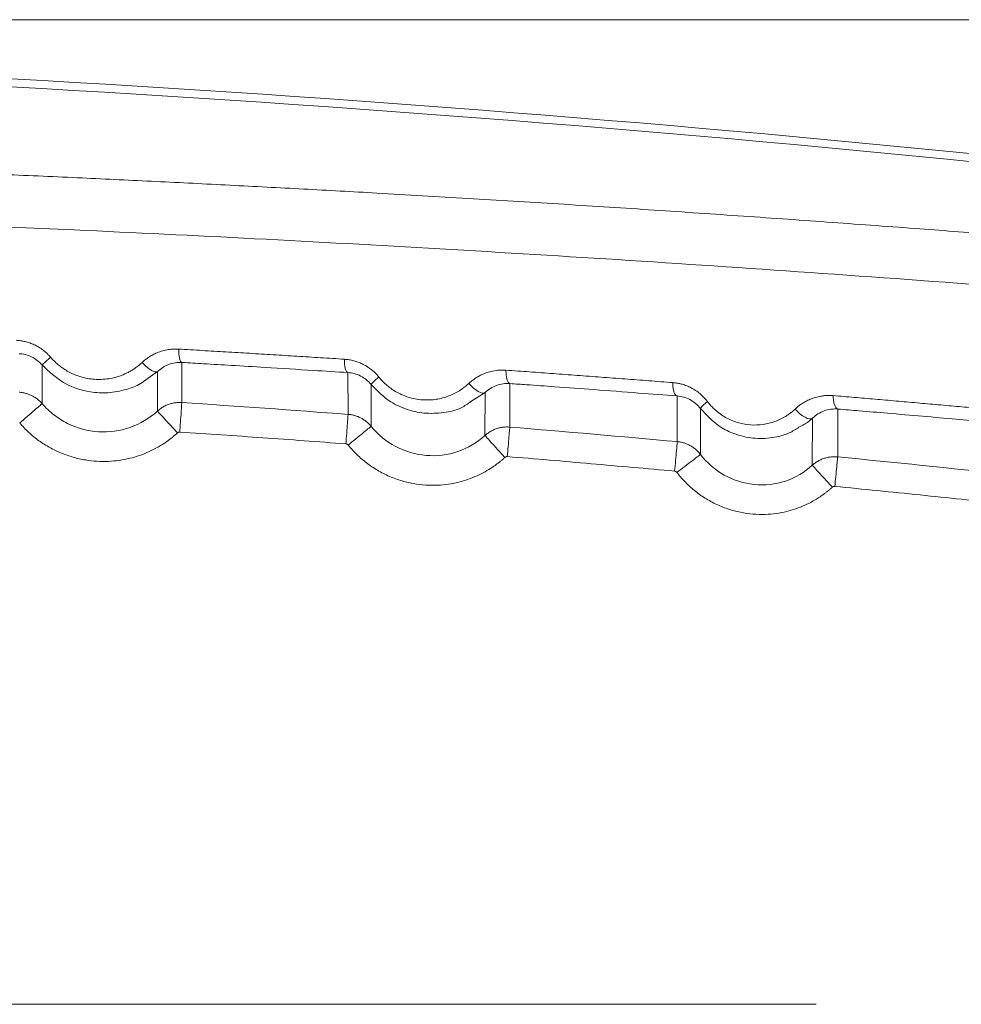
# Model space of a CAD drawing. Header units: millimetres. Extents: x 0 to 594, y 0 to 420.
# Tile 49 of 75: x 138 to 155, y 356 to 374. Entities that reach past the tile are written whole.
import ezdxf

# ---------------------------------------------------------------- set-up
doc = ezdxf.new("R2010")
doc.units = ezdxf.units.MM
doc.styles.add('SLDTEXTSTYLE1', font='TXT', dxfattribs={"width": 0.605})
doc.dimstyles.new('SLDDIMSTYLE1', dxfattribs={"dimtxt": 2.568319, "dimasz": 3.3, "dimexe": 0, "dimexo": 0.0625, "dimgap": 0.64208, "dimtad": 1, "dimdec": 0, "dimlfac": 5, "dimrnd": 1e-09, "dimzin": 12, "dimdsep": 46, "dimtxsty": 'SLDTEXTSTYLE1', "dimsah": 1, "dimcen": 0.09, "dimadec": 0, "dimazin": 3, "dimtfac": 1, "dimtdec": 1, "dimtofl": 0, "dimtmove": 0, "dimatfit": 3, "dimfxl": 0, "dimfrac": 2, "dimtolj": 1, "dimtzin": 12, "dimarcsym": 0})

# ---------------------------------------------------------------- blocks, each defined once
blk = doc.blocks.new('_D_15')
at = {"color": 7, "linetype": 'Continuous', "lineweight": 0}
for p, q in [((107.707, 373.504), (185.665, 373.504)), ((184.665, 230.757), (184.665, 373.504)), ((180.133, 306.296), (180.133, 306.884)), ((180.133, 306.884), (184.077, 306.884)), ((184.077, 306.884), (184.077, 306.296)), ((180.133, 297.966), (180.133, 297.378)), ((184.077, 297.378), (184.077, 297.966)), ((180.133, 297.378), (184.077, 297.378)), ((162.794, 230.757), (185.665, 230.757))]:
    blk.add_line(p, q, dxfattribs=at)
for points in [[(184.665, 373.504), (184.165, 370.204), (185.165, 370.204)], [(184.665, 230.757), (185.165, 234.057), (184.165, 234.057)]]:
    blk.add_solid(points, dxfattribs=at)
at = {"color": 7, "linetype": 'Continuous', "lineweight": 0, "char_height": 2.6458, "attachment_point": 1, "rotation": 90, "style": 'SLDTEXTSTYLE1'}
for s, insert in [('28,1', (180.667, 298.701)), ('714', (176.135, 299.191))]:
    blk.add_mtext(s, dxfattribs=dict(at, insert=insert))

msp = doc.modelspace()

# ---------------------------------------------------------------- linework, layer by layer
at = {"color": 7, "linetype": 'Continuous', "lineweight": 15}
for p, q in [((138.592, 366.504), (138.591, 367.21)), ((141.141, 367.255), (141.139, 366.525)), ((140.696, 367.09), (140.695, 366.369)), ((144.172, 366.31), (144.17, 367.07)), ((144.592, 366.09), (144.591, 366.854)), ((147.123, 366.871), (147.121, 366.077)), ((146.669, 366.705), (146.668, 365.922)), ((150.176, 365.811), (150.173, 366.644)), ((150.599, 365.578), (150.597, 366.415)), ((153.106, 366.406), (153.102, 365.533)), ((152.641, 366.239), (152.638, 365.38)), ((152.707, 355.553), (120.22, 355.553))]:
    msp.add_line(p, q, dxfattribs=at)
at = {"color": 8, "linetype": 'Continuous', "lineweight": 15}
for p, q in [((140.44, 366.908), (140.696, 367.09)), ((146.412, 366.542), (146.669, 366.705))]:
    msp.add_line(p, q, dxfattribs=at)
at = {"color": 7, "linetype": 'Continuous', "lineweight": 15, "flags": 128}
for points in [[(146.669, 366.705), (146.648, 366.696), (146.62, 366.697), (146.585, 366.707), (146.545, 366.726), (146.502, 366.753), (146.458, 366.787), (146.414, 366.828), (146.372, 366.872)], [(152.641, 366.239), (152.617, 366.228), (152.585, 366.227), (152.547, 366.236), (152.505, 366.255), (152.459, 366.283), (152.412, 366.318), (152.367, 366.36), (152.324, 366.406)]]:
    msp.add_lwpolyline(points, dxfattribs=at)
at = {"color": 7, "linetype": 'Continuous', "lineweight": 15}
for centre, radius, start, end in [((115.686, -27.096), 400.147, 83.01734, 88.27837), ((115.707, -27.096), 400, 83.02614, 88.28087), ((145.269, 366.273), 0.893, 126.8407, 139.4195), ((151.008, 366.122), 0.505, 123.8529, 144.557)]:
    msp.add_arc(centre, radius, start, end, dxfattribs=at)
at = {"color": 8, "linetype": 'Continuous', "lineweight": 15}
for points, knots in [([(127.707, 371.024), (127.713, 371.024), (128.683, 371.004), (130.556, 370.95), (132.932, 370.876), (134.854, 370.806), (136.379, 370.747), (137.867, 370.684), (139.298, 370.62), (140.671, 370.555), (142.018, 370.487), (143.359, 370.417), (144.807, 370.337), (146.359, 370.247), (148.012, 370.146), (149.654, 370.04), (151.284, 369.93), (152.903, 369.816), (154.451, 369.703), (156.698, 369.532), (159.623, 369.297), (162.011, 369.086), (163.206, 368.981)], [0, 0, 0, 0, 0.000477, 0.077727, 0.150817, 0.192291, 0.233665, 0.27495, 0.313907, 0.350978, 0.388066, 0.425176, 0.462317, 0.508794, 0.555246, 0.601689, 0.648138, 0.694609, 0.741116, 0.782414, 0.89115, 1, 1, 1, 1]), ([(127.707, 370.056), (128.408, 370.041), (130.683, 369.992), (134.514, 369.865), (138.733, 369.696), (142.513, 369.512), (145.892, 369.327), (149.346, 369.116), (152.866, 368.879), (156.441, 368.617), (160.065, 368.329), (162.45, 368.121), (163.66, 368.015)], [0, 0, 0, 0, 0.0554801, 0.1800471, 0.3058106, 0.3952393, 0.487898, 0.5837969, 0.6829461, 0.785356, 0.891037, 1, 1, 1, 1]), ([(152.395, 366.074), (152.456, 366.105), (152.545, 366.15), (152.618, 366.218), (152.641, 366.239)], [0, 0, 0, 0, 0.686146, 1, 1, 1, 1])]:
    msp.add_open_spline(points, degree=3, knots=knots, dxfattribs=at)
at = {"color": 7, "linetype": 'Continuous', "lineweight": 15}
for points, knots in [([(138.119, 367.659), (138.133, 367.658), (138.16, 367.656), (138.201, 367.651), (138.241, 367.644), (138.296, 367.633), (138.366, 367.612), (138.45, 367.578), (138.532, 367.535), (138.602, 367.487), (138.659, 367.44), (138.705, 367.397), (138.733, 367.366), (138.747, 367.35)], [0, 0, 0, 0, 0.0579998, 0.1156816, 0.1731691, 0.2305875, 0.3536426, 0.4759692, 0.607981, 0.7397668, 0.826525, 0.91311, 1, 1, 1, 1]), ([(140.416, 367.256), (140.426, 367.264), (140.445, 367.282), (140.475, 367.306), (140.505, 367.329), (140.55, 367.36), (140.61, 367.395), (140.694, 367.435), (140.79, 367.469), (140.882, 367.488), (140.959, 367.497), (141.02, 367.5), (141.061, 367.499), (141.082, 367.498)], [0, 0, 0, 0, 0.053164, 0.106201, 0.159197, 0.212238, 0.330163, 0.447671, 0.598514, 0.748477, 0.832649, 0.916362, 1, 1, 1, 1]), ([(141.082, 367.498), (141.226, 367.49), (141.513, 367.473), (141.944, 367.447), (142.375, 367.422), (142.807, 367.395), (143.239, 367.368), (143.672, 367.341), (143.96, 367.323), (144.104, 367.314)], [0, 0, 0, 0, 0.141949, 0.284201, 0.426754, 0.569611, 0.712771, 0.856234, 1, 1, 1, 1]), ([(141.141, 367.254), (141.132, 367.256), (141.123, 367.265), (141.108, 367.292), (141.102, 367.311), (141.095, 367.342), (141.093, 367.353), (141.089, 367.376), (141.087, 367.389), (141.083, 367.431), (141.082, 367.463), (141.082, 367.498)], [0, 0, 0, 0, 0.25, 0.25, 0.5, 0.5, 0.625, 0.625, 0.75, 0.75, 1, 1, 1, 1]), ([(138.171, 367.415), (138.25, 367.412), (138.328, 367.392), (138.472, 367.322), (138.538, 367.272), (138.591, 367.21)], [0, 0, 0, 0, 0.5, 0.5, 1, 1, 1, 1]), ([(138.591, 367.21), (138.591, 367.211), (138.594, 367.215), (138.609, 367.228), (138.62, 367.238), (138.648, 367.264), (138.666, 367.279), (138.704, 367.313), (138.726, 367.332), (138.747, 367.35)], [0, 0, 0, 0, 0.25, 0.25, 0.5, 0.5, 0.75, 0.75, 1, 1, 1, 1]), ([(138.747, 367.35), (138.757, 367.339), (138.777, 367.315), (138.81, 367.282), (138.843, 367.25), (138.889, 367.209), (138.95, 367.162), (139.031, 367.108), (139.121, 367.06), (139.26, 367), (139.456, 366.949), (139.666, 366.94), (139.841, 366.962), (139.973, 366.995), (140.079, 367.035), (140.16, 367.074), (140.223, 367.109), (140.287, 367.15), (140.354, 367.2), (140.395, 367.237), (140.416, 367.256)], [0, 0, 0, 0, 0.024146, 0.048246, 0.072343, 0.096478, 0.144635, 0.192938, 0.24917, 0.305576, 0.431178, 0.568818, 0.642222, 0.716043, 0.791034, 0.827657, 0.863622, 0.908325, 0.953712, 1, 1, 1, 1]), ([(144.104, 367.314), (144.118, 367.312), (144.147, 367.31), (144.191, 367.304), (144.234, 367.296), (144.288, 367.283), (144.353, 367.262), (144.432, 367.229), (144.511, 367.186), (144.582, 367.137), (144.641, 367.088), (144.69, 367.04), (144.719, 367.005), (144.734, 366.988)], [0, 0, 0, 0, 0.061492, 0.122616, 0.18352, 0.24435, 0.355874, 0.466804, 0.595547, 0.724037, 0.816101, 0.907883, 1, 1, 1, 1]), ([(144.17, 367.07), (144.159, 367.072), (144.15, 367.08), (144.134, 367.106), (144.127, 367.124), (144.116, 367.163), (144.112, 367.188), (144.105, 367.245), (144.104, 367.278), (144.104, 367.314)], [0, 0, 0, 0, 0.25, 0.25, 0.5, 0.5, 0.75, 0.75, 1, 1, 1, 1]), ([(138.591, 367.21), (138.714, 367.093), (138.966, 366.854), (139.406, 366.711), (139.802, 366.69), (140.11, 366.751), (140.331, 366.827), (140.423, 366.895), (140.44, 366.908)], [0, 0, 0, 0, 0.2448218, 0.5001664, 0.656522, 0.8292908, 0.9678136, 1, 1, 1, 1]), ([(140.696, 367.09), (140.685, 367.082), (140.668, 367.081), (140.628, 367.09), (140.605, 367.101), (140.56, 367.128), (140.533, 367.146), (140.476, 367.195), (140.445, 367.224), (140.416, 367.256)], [0, 0, 0, 0, 0.25, 0.25, 0.5, 0.5, 0.75, 0.75, 1, 1, 1, 1]), ([(140.696, 367.09), (140.755, 367.145), (140.824, 367.189), (140.976, 367.246), (141.058, 367.259), (141.141, 367.254)], [0, 0, 0, 0, 0.5, 0.5, 1, 1, 1, 1]), ([(141.141, 367.254), (141.273, 367.247), (141.574, 367.229), (142.08, 367.2), (142.749, 367.159), (143.458, 367.115), (143.961, 367.083), (144.17, 367.07)], [0, 0, 0, 0, 0.130167, 0.29683, 0.499991, 0.792039, 1, 1, 1, 1]), ([(146.372, 366.872), (146.381, 366.881), (146.401, 366.898), (146.431, 366.923), (146.462, 366.946), (146.507, 366.977), (146.568, 367.013), (146.656, 367.054), (146.756, 367.088), (146.851, 367.107), (146.93, 367.115), (146.99, 367.117), (147.031, 367.115), (147.051, 367.114)], [0, 0, 0, 0, 0.052825, 0.105562, 0.158294, 0.211108, 0.328713, 0.445996, 0.602241, 0.757444, 0.838603, 0.919341, 1, 1, 1, 1]), ([(147.051, 367.114), (147.195, 367.104), (147.483, 367.083), (147.916, 367.052), (148.35, 367.02), (148.785, 366.987), (149.22, 366.955), (149.657, 366.921), (149.948, 366.899), (150.093, 366.887)], [0, 0, 0, 0, 0.141265, 0.28306, 0.425386, 0.568243, 0.71163, 0.855549, 1, 1, 1, 1]), ([(147.123, 366.87), (147.112, 366.873), (147.101, 366.882), (147.083, 366.91), (147.075, 366.928), (147.066, 366.96), (147.064, 366.971), (147.059, 366.994), (147.057, 367.007), (147.052, 367.048), (147.051, 367.08), (147.051, 367.114)], [0, 0, 0, 0, 0.25, 0.25, 0.5, 0.5, 0.625, 0.625, 0.75, 0.75, 1, 1, 1, 1]), ([(144.17, 367.07), (144.248, 367.065), (144.327, 367.045), (144.473, 366.971), (144.539, 366.919), (144.591, 366.854)], [0, 0, 0, 0, 0.5, 0.5, 1, 1, 1, 1]), ([(144.734, 366.988), (144.744, 366.976), (144.764, 366.951), (144.796, 366.916), (144.83, 366.883), (144.865, 366.851), (144.901, 366.82), (144.939, 366.791), (144.978, 366.763), (145.039, 366.724), (145.123, 366.678), (145.237, 366.631), (145.361, 366.595), (145.507, 366.572), (145.649, 366.568), (145.783, 366.582), (145.897, 366.606), (146.006, 366.642), (146.108, 366.686), (146.192, 366.733), (146.261, 366.78), (146.318, 366.824), (146.354, 366.856), (146.372, 366.872)], [0, 0, 0, 0, 0.024813, 0.049538, 0.074224, 0.098923, 0.123682, 0.14855, 0.174346, 0.200266, 0.262883, 0.326019, 0.396598, 0.471611, 0.565602, 0.628392, 0.693789, 0.759285, 0.819504, 0.879637, 0.919691, 0.959764, 1, 1, 1, 1]), ([(144.591, 366.854), (144.705, 366.738), (144.894, 366.547), (145.238, 366.391), (145.567, 366.317), (145.907, 366.331), (146.207, 366.396), (146.355, 366.501), (146.412, 366.542)], [0, 0, 0, 0, 0.233191, 0.385727, 0.547752, 0.728172, 0.893828, 1, 1, 1, 1]), ([(146.669, 366.705), (146.73, 366.762), (146.801, 366.806), (146.956, 366.863), (147.039, 366.876), (147.123, 366.87)], [0, 0, 0, 0, 0.5, 0.5, 1, 1, 1, 1]), ([(147.123, 366.87), (147.225, 366.863), (147.497, 366.844), (148.008, 366.807), (148.689, 366.757), (149.434, 366.701), (149.939, 366.662), (150.173, 366.644)], [0, 0, 0, 0, 0.099648, 0.266306, 0.499975, 0.768762, 1, 1, 1, 1]), ([(150.093, 366.887), (150.105, 366.886), (150.128, 366.884), (150.163, 366.879), (150.197, 366.873), (150.232, 366.866), (150.282, 366.853), (150.348, 366.83), (150.43, 366.793), (150.511, 366.746), (150.58, 366.695), (150.638, 366.643), (150.685, 366.595), (150.713, 366.559), (150.727, 366.542)], [0, 0, 0, 0, 0.048727, 0.097192, 0.145466, 0.193622, 0.241732, 0.360719, 0.4785, 0.606591, 0.733978, 0.82298, 0.911454, 1, 1, 1, 1]), ([(150.173, 366.644), (150.161, 366.646), (150.149, 366.655), (150.13, 366.681), (150.122, 366.699), (150.109, 366.738), (150.103, 366.762), (150.095, 366.82), (150.093, 366.853), (150.093, 366.887)], [0, 0, 0, 0, 0.25, 0.25, 0.5, 0.5, 0.75, 0.75, 1, 1, 1, 1]), ([(138.592, 366.504), (138.584, 366.512), (138.569, 366.529), (138.545, 366.553), (138.52, 366.575), (138.494, 366.595), (138.467, 366.614), (138.439, 366.631), (138.411, 366.647), (138.382, 366.661), (138.352, 366.673), (138.323, 366.683), (138.293, 366.692), (138.263, 366.7), (138.233, 366.705), (138.202, 366.709), (138.182, 366.711), (138.172, 366.712)], [0, 0, 0, 0, 0.070641, 0.140717, 0.210236, 0.279198, 0.347596, 0.415426, 0.482679, 0.549351, 0.615439, 0.680948, 0.745886, 0.810257, 0.874066, 0.937313, 1, 1, 1, 1]), ([(150.173, 366.644), (150.252, 366.638), (150.332, 366.616), (150.478, 366.539), (150.545, 366.483), (150.597, 366.415)], [0, 0, 0, 0, 0.5, 0.5, 1, 1, 1, 1]), ([(152.324, 366.406), (152.333, 366.413), (152.35, 366.429), (152.377, 366.452), (152.405, 366.474), (152.45, 366.506), (152.514, 366.545), (152.602, 366.587), (152.694, 366.619), (152.783, 366.64), (152.867, 366.651), (152.943, 366.655), (152.994, 366.651), (153.019, 366.65)], [0, 0, 0, 0, 0.046323, 0.092684, 0.139142, 0.185755, 0.31182, 0.437766, 0.569323, 0.700391, 0.801015, 0.900672, 1, 1, 1, 1]), ([(153.019, 366.65), (153.146, 366.639), (153.401, 366.618), (153.783, 366.585), (154.166, 366.552), (154.55, 366.518), (154.934, 366.484), (155.318, 366.45), (155.704, 366.415), (155.961, 366.392), (156.089, 366.38)], [0, 0, 0, 0, 0.123427, 0.247303, 0.371628, 0.496402, 0.621627, 0.747301, 0.873425, 1, 1, 1, 1]), ([(153.106, 366.406), (153.092, 366.409), (153.079, 366.418), (153.057, 366.447), (153.048, 366.466), (153.034, 366.508), (153.029, 366.531), (153.021, 366.585), (153.019, 366.616), (153.019, 366.65)], [0, 0, 0, 0, 0.25, 0.25, 0.5, 0.5, 0.75, 0.75, 1, 1, 1, 1]), ([(138.182, 366.152), (138.225, 366.189), (138.272, 366.229), (138.367, 366.311), (138.414, 366.352), (138.497, 366.423), (138.532, 366.452), (138.578, 366.493), (138.59, 366.503), (138.592, 366.504)], [0, 0, 0, 0, 0.25, 0.25, 0.5, 0.5, 0.75, 0.75, 1, 1, 1, 1]), ([(140.695, 366.369), (140.551, 366.237), (140.38, 366.135), (140.012, 366.006), (139.814, 365.979), (139.423, 366.005), (139.229, 366.057), (138.966, 366.188), (138.882, 366.241), (138.727, 366.361), (138.656, 366.43), (138.592, 366.504)], [0, 0, 0, 0, 0.25, 0.25, 0.5, 0.5, 0.75, 0.75, 0.875, 0.875, 1, 1, 1, 1]), ([(141.139, 366.524), (141.127, 366.525), (141.104, 366.526), (141.068, 366.525), (141.032, 366.522), (140.996, 366.517), (140.96, 366.51), (140.924, 366.5), (140.889, 366.488), (140.854, 366.474), (140.82, 366.457), (140.787, 366.438), (140.755, 366.417), (140.724, 366.394), (140.704, 366.377), (140.695, 366.369)], [0, 0, 0, 0, 0.073674, 0.147879, 0.222615, 0.297887, 0.373702, 0.450072, 0.527003, 0.604491, 0.682528, 0.761103, 0.840206, 0.919836, 1, 1, 1, 1]), ([(141.103, 365.986), (141.107, 366.042), (141.111, 366.103), (141.119, 366.227), (141.124, 366.289), (141.131, 366.397), (141.134, 366.443), (141.138, 366.506), (141.139, 366.522), (141.139, 366.524)], [0, 0, 0, 0, 0.25, 0.25, 0.5, 0.5, 0.75, 0.75, 1, 1, 1, 1]), ([(150.597, 366.415), (150.709, 366.295), (150.891, 366.1), (151.234, 365.937), (151.56, 365.86), (151.899, 365.872), (152.19, 365.94), (152.337, 366.036), (152.395, 366.074)], [0, 0, 0, 0, 0.235171, 0.382874, 0.552307, 0.731966, 0.895301, 1, 1, 1, 1]), ([(150.727, 366.542), (150.735, 366.531), (150.751, 366.51), (150.777, 366.48), (150.803, 366.451), (150.831, 366.423), (150.86, 366.396), (150.909, 366.353), (150.981, 366.298), (151.081, 366.238), (151.186, 366.189), (151.331, 366.14), (151.518, 366.108), (151.704, 366.116), (151.848, 366.144), (151.954, 366.176), (152.055, 366.218), (152.141, 366.265), (152.212, 366.312), (152.27, 366.356), (152.306, 366.389), (152.324, 366.406)], [0, 0, 0, 0, 0.020694, 0.041342, 0.061977, 0.082629, 0.103332, 0.124116, 0.186016, 0.248505, 0.310503, 0.373298, 0.498249, 0.623514, 0.686147, 0.749027, 0.811862, 0.874546, 0.916335, 0.958099, 1, 1, 1, 1]), ([(152.641, 366.239), (152.703, 366.298), (152.776, 366.343), (152.934, 366.401), (153.02, 366.413), (153.106, 366.406)], [0, 0, 0, 0, 0.5, 0.5, 1, 1, 1, 1]), ([(153.106, 366.406), (153.234, 366.395), (153.535, 366.37), (154.05, 366.326), (154.641, 366.275), (155.23, 366.223), (155.741, 366.177), (156.047, 366.149), (156.183, 366.137)], [0, 0, 0, 0, 0.124776, 0.291393, 0.499851, 0.699614, 0.86633, 1, 1, 1, 1]), ([(141.059, 365.97), (141.016, 366.017), (140.971, 366.067), (140.882, 366.163), (140.84, 366.21), (140.769, 366.287), (140.741, 366.318), (140.704, 366.358), (140.696, 366.368), (140.695, 366.369)], [0, 0, 0, 0, 0.25, 0.25, 0.5, 0.5, 0.75, 0.75, 1, 1, 1, 1]), ([(144.131, 365.771), (144.136, 365.833), (144.141, 365.9), (144.151, 366.03), (144.155, 366.093), (144.163, 366.197), (144.166, 366.239), (144.17, 366.294), (144.171, 366.307), (144.172, 366.309)], [0, 0, 0, 0, 0.25, 0.25, 0.5, 0.5, 0.75, 0.75, 1, 1, 1, 1]), ([(144.592, 366.09), (144.585, 366.098), (144.57, 366.116), (144.546, 366.141), (144.521, 366.164), (144.495, 366.185), (144.468, 366.205), (144.44, 366.223), (144.412, 366.239), (144.383, 366.254), (144.353, 366.267), (144.323, 366.278), (144.293, 366.288), (144.263, 366.296), (144.232, 366.302), (144.202, 366.307), (144.182, 366.308), (144.172, 366.309)], [0, 0, 0, 0, 0.070955, 0.141299, 0.211043, 0.280184, 0.348719, 0.41664, 0.483939, 0.550612, 0.616657, 0.682076, 0.746879, 0.811071, 0.874654, 0.93763, 1, 1, 1, 1]), ([(141.059, 365.97), (141.044, 365.957), (141.014, 365.93), (140.967, 365.891), (140.919, 365.853), (140.87, 365.818), (140.792, 365.764), (140.681, 365.696), (140.529, 365.62), (140.366, 365.556), (140.125, 365.485), (139.794, 365.437), (139.444, 365.458), (139.157, 365.523), (138.977, 365.587), (138.835, 365.65), (138.731, 365.703), (138.63, 365.763), (138.533, 365.828), (138.439, 365.9), (138.349, 365.978), (138.263, 366.062), (138.209, 366.122), (138.182, 366.152)], [0, 0, 0, 0, 0.018989, 0.037895, 0.056737, 0.075532, 0.094298, 0.145469, 0.196738, 0.252847, 0.30907, 0.431337, 0.563411, 0.633686, 0.705186, 0.74176, 0.778166, 0.814776, 0.851081, 0.887837, 0.924819, 0.962163, 1, 1, 1, 1]), ([(144.173, 365.749), (144.217, 365.785), (144.265, 365.824), (144.362, 365.903), (144.411, 365.942), (144.495, 366.011), (144.531, 366.04), (144.579, 366.079), (144.591, 366.089), (144.592, 366.09)], [0, 0, 0, 0, 0.25, 0.25, 0.5, 0.5, 0.75, 0.75, 1, 1, 1, 1]), ([(146.668, 365.922), (146.525, 365.792), (146.355, 365.692), (145.988, 365.568), (145.792, 365.544), (145.404, 365.576), (145.213, 365.631), (144.869, 365.813), (144.715, 365.939), (144.592, 366.09)], [0, 0, 0, 0, 0.25, 0.25, 0.5, 0.5, 0.75, 0.75, 1, 1, 1, 1]), ([(147.121, 366.077), (147.11, 366.077), (147.087, 366.079), (147.053, 366.079), (147.019, 366.077), (146.985, 366.073), (146.951, 366.067), (146.917, 366.059), (146.883, 366.049), (146.85, 366.037), (146.818, 366.023), (146.786, 366.007), (146.754, 365.989), (146.724, 365.968), (146.695, 365.947), (146.677, 365.931), (146.668, 365.922)], [0, 0, 0, 0, 0.068399, 0.137255, 0.206569, 0.276344, 0.346584, 0.417297, 0.488493, 0.560172, 0.632327, 0.70495, 0.778032, 0.851567, 0.925553, 1, 1, 1, 1]), ([(147.076, 365.539), (147.081, 365.595), (147.086, 365.656), (147.096, 365.78), (147.101, 365.842), (147.11, 365.95), (147.114, 365.995), (147.119, 366.058), (147.121, 366.074), (147.121, 366.077)], [0, 0, 0, 0, 0.25, 0.25, 0.5, 0.5, 0.75, 0.75, 1, 1, 1, 1]), ([(141.103, 365.986), (141.101, 365.986), (141.095, 365.986), (141.087, 365.985), (141.078, 365.983), (141.068, 365.978), (141.062, 365.973), (141.059, 365.97)], [0, 0, 0, 0, 0.166978, 0.332466, 0.499446, 0.74846, 1, 1, 1, 1]), ([(144.131, 365.771), (143.877, 365.79), (143.372, 365.828), (142.617, 365.882), (141.862, 365.935), (141.357, 365.969), (141.103, 365.986)], [0, 0, 0, 0, 0.251941, 0.500079, 0.748228, 1, 1, 1, 1]), ([(147.031, 365.523), (146.989, 365.57), (146.943, 365.62), (146.855, 365.717), (146.812, 365.763), (146.742, 365.841), (146.714, 365.872), (146.677, 365.912), (146.669, 365.921), (146.668, 365.922)], [0, 0, 0, 0, 0.25, 0.25, 0.5, 0.5, 0.75, 0.75, 1, 1, 1, 1]), ([(144.173, 365.749), (144.171, 365.751), (144.168, 365.755), (144.162, 365.76), (144.153, 365.765), (144.143, 365.769), (144.135, 365.771), (144.131, 365.771)], [0, 0, 0, 0, 0.1675065, 0.3335655, 0.5012463, 0.7492688, 1, 1, 1, 1]), ([(147.031, 365.523), (147.017, 365.51), (146.988, 365.485), (146.944, 365.448), (146.898, 365.413), (146.852, 365.378), (146.777, 365.326), (146.67, 365.261), (146.522, 365.186), (146.363, 365.123), (146.188, 365.07), (146.001, 365.033), (145.799, 365.014), (145.584, 365.016), (145.356, 365.043), (145.125, 365.1), (144.897, 365.186), (144.682, 365.301), (144.518, 365.414), (144.399, 365.512), (144.318, 365.587), (144.243, 365.666), (144.197, 365.721), (144.173, 365.749)], [0, 0, 0, 0, 0.018004, 0.035964, 0.053896, 0.071815, 0.089737, 0.139492, 0.189221, 0.244121, 0.299339, 0.360542, 0.421697, 0.489392, 0.561017, 0.635619, 0.711949, 0.788555, 0.862873, 0.897909, 0.932834, 0.966062, 1, 1, 1, 1]), ([(150.127, 365.274), (150.133, 365.336), (150.139, 365.403), (150.151, 365.533), (150.156, 365.595), (150.166, 365.699), (150.17, 365.741), (150.174, 365.795), (150.176, 365.809), (150.176, 365.811)], [0, 0, 0, 0, 0.25, 0.25, 0.5, 0.5, 0.75, 0.75, 1, 1, 1, 1]), ([(150.599, 365.578), (150.591, 365.587), (150.577, 365.605), (150.553, 365.631), (150.528, 365.655), (150.502, 365.678), (150.475, 365.699), (150.447, 365.718), (150.418, 365.735), (150.389, 365.751), (150.359, 365.765), (150.329, 365.777), (150.299, 365.787), (150.268, 365.796), (150.237, 365.802), (150.207, 365.808), (150.186, 365.81), (150.176, 365.811)], [0, 0, 0, 0, 0.071331, 0.141999, 0.212012, 0.281371, 0.35007, 0.418101, 0.485456, 0.552131, 0.618122, 0.683434, 0.748075, 0.812051, 0.875363, 0.938012, 1, 1, 1, 1]), ([(147.076, 365.539), (147.074, 365.539), (147.068, 365.539), (147.06, 365.538), (147.051, 365.536), (147.041, 365.531), (147.034, 365.526), (147.031, 365.523)], [0, 0, 0, 0, 0.166813, 0.332078, 0.498871, 0.748194, 1, 1, 1, 1]), ([(150.127, 365.274), (149.873, 365.297), (149.365, 365.342), (148.603, 365.409), (147.84, 365.475), (147.331, 365.518), (147.076, 365.539)], [0, 0, 0, 0, 0.249686, 0.499581, 0.749685, 1, 1, 1, 1]), ([(150.169, 365.25), (150.214, 365.285), (150.264, 365.322), (150.363, 365.398), (150.413, 365.436), (150.5, 365.502), (150.536, 365.53), (150.585, 365.567), (150.597, 365.577), (150.599, 365.578)], [0, 0, 0, 0, 0.25, 0.25, 0.5, 0.5, 0.75, 0.75, 1, 1, 1, 1]), ([(152.638, 365.38), (152.497, 365.251), (152.329, 365.153), (151.966, 365.033), (151.771, 365.011), (151.388, 365.049), (151.2, 365.108), (150.864, 365.296), (150.715, 365.424), (150.599, 365.578)], [0, 0, 0, 0, 0.25, 0.25, 0.5, 0.5, 0.75, 0.75, 1, 1, 1, 1]), ([(153.102, 365.533), (153.09, 365.534), (153.067, 365.536), (153.033, 365.536), (152.998, 365.535), (152.963, 365.531), (152.928, 365.526), (152.893, 365.518), (152.859, 365.508), (152.825, 365.496), (152.792, 365.482), (152.759, 365.465), (152.727, 365.447), (152.696, 365.427), (152.666, 365.404), (152.648, 365.388), (152.638, 365.38)], [0, 0, 0, 0, 0.068369, 0.137201, 0.206497, 0.276259, 0.346489, 0.417198, 0.488394, 0.560077, 0.63224, 0.704875, 0.777972, 0.851524, 0.925529, 1, 1, 1, 1]), ([(153.049, 364.996), (153.054, 365.052), (153.06, 365.113), (153.072, 365.237), (153.078, 365.299), (153.089, 365.407), (153.094, 365.452), (153.1, 365.514), (153.101, 365.531), (153.102, 365.533)], [0, 0, 0, 0, 0.25, 0.25, 0.5, 0.5, 0.75, 0.75, 1, 1, 1, 1]), ([(153.002, 364.981), (152.96, 365.027), (152.914, 365.077), (152.826, 365.174), (152.783, 365.221), (152.713, 365.298), (152.685, 365.329), (152.648, 365.369), (152.639, 365.378), (152.638, 365.38)], [0, 0, 0, 0, 0.25, 0.25, 0.5, 0.5, 0.75, 0.75, 1, 1, 1, 1]), ([(150.169, 365.25), (150.168, 365.252), (150.164, 365.257), (150.158, 365.262), (150.15, 365.267), (150.139, 365.272), (150.131, 365.273), (150.127, 365.274)], [0, 0, 0, 0, 0.16773, 0.333965, 0.501906, 0.749588, 1, 1, 1, 1]), ([(153.002, 364.981), (152.988, 364.968), (152.96, 364.943), (152.916, 364.907), (152.871, 364.871), (152.826, 364.838), (152.751, 364.786), (152.645, 364.721), (152.498, 364.648), (152.339, 364.585), (152.165, 364.534), (151.978, 364.499), (151.698, 364.474), (151.396, 364.5), (151.094, 364.581), (150.867, 364.674), (150.656, 364.793), (150.497, 364.911), (150.383, 365.012), (150.306, 365.088), (150.234, 365.168), (150.191, 365.223), (150.169, 365.25)], [0, 0, 0, 0, 0.017802, 0.035576, 0.053338, 0.071105, 0.088891, 0.138399, 0.187979, 0.243061, 0.298118, 0.357699, 0.421249, 0.562108, 0.638404, 0.714738, 0.791161, 0.865173, 0.899969, 0.934506, 0.966968, 1, 1, 1, 1]), ([(153.049, 364.996), (153.046, 364.996), (153.04, 364.997), (153.032, 364.996), (153.022, 364.993), (153.012, 364.989), (153.005, 364.984), (153.002, 364.981)], [0, 0, 0, 0, 0.166612, 0.331601, 0.498165, 0.747868, 1, 1, 1, 1]), ([(156.129, 364.679), (155.874, 364.706), (155.365, 364.76), (154.598, 364.84), (153.827, 364.919), (153.309, 364.97), (153.049, 364.996)], [0, 0, 0, 0, 0.2489478, 0.4955526, 0.7467384, 1, 1, 1, 1])]:
    msp.add_open_spline(points, degree=3, knots=knots, dxfattribs=at)
for points in [[(144.172, 366.309), (143.161, 366.385), (142.15, 366.457), (141.139, 366.524)], [(150.176, 365.811), (149.158, 365.904), (148.14, 365.992), (147.121, 366.077)], [(156.187, 365.216), (155.159, 365.326), (154.13, 365.432), (153.102, 365.533)]]:
    msp.add_open_spline(points, degree=3, dxfattribs=at)

# ---------------------------------------------------------------- dimensions: what is measured, and where the dimension line sits
at = {"color": 7, "linetype": 'Continuous', "lineweight": 0}
dim = msp.add_linear_dim(base=(184.665, 373.504), p1=(162.794, 230.757), p2=(107.707, 373.504), angle=90, dimstyle='SLDDIMSTYLE1', dxfattribs=at)
dim.commit()
dim.dimension.update_dxf_attribs({"geometry": '_D_15', "text_midpoint": (184.665, 302.131), "dimtype": 160})

doc.saveas('drawing.dxf')
